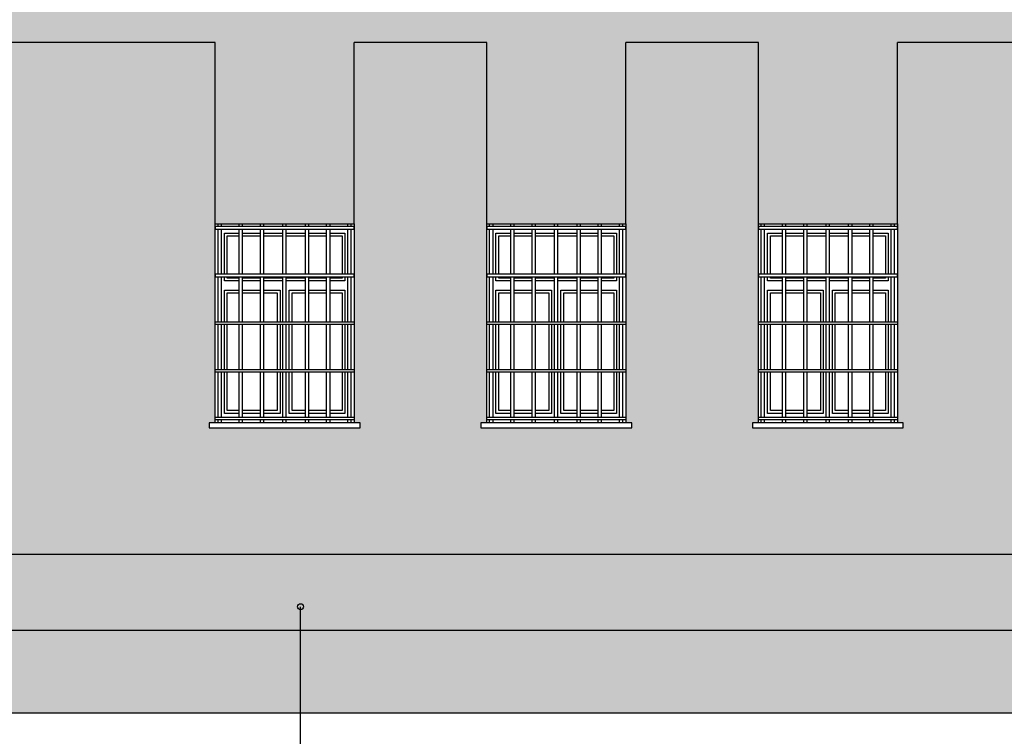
# Model space of a CAD drawing. Header units: millimetres. Extents: x 50026 to 146998, y 1038179 to 1573505.
# Tile 13 of 122: x 51967 to 52710, y 1045695 to 1046235. Entities that reach past the tile are written whole.
import ezdxf

# ---------------------------------------------------------------- set-up
doc = ezdxf.new("R2010")
doc.units = ezdxf.units.MM
doc.header["$LTSCALE"] = 0.025
for name, color, linetype in [('NAPISY', 2, 'Continuous'), ('SCIANA', 5, 'Continuous'), ('szrafy', 8, 'Continuous'), ('ściany', 5, 'Continuous')]:
    doc.layers.add(name, color=color, linetype=linetype)

# ---------------------------------------------------------------- blocks, each defined once
blk = doc.blocks.new('4')
at = {"layer": 'ściany'}
h = blk.add_hatch(color=254, dxfattribs=at)
h.dxf.hatch_style = 1
h.paths.add_polyline_path([(53374.84, 1046613.25), (50772.62, 1046613.25), (50772.62, 1046583.25), (53374.84, 1046583.25)])
h.paths.add_polyline_path([(53374.84, 1046248.25), (50772.62, 1046248.25), (50772.62, 1046218.25), (50955.23, 1046218.25), (50955.23, 1046081.35), (51060.23, 1046081.35), (51060.23, 1046218.25), (51294.23, 1046218.25), (51294.23, 1046081.35), (51399.23, 1046081.35), (51399.23, 1046218.25), (51499.23, 1046218.25), (51499.23, 1046083.48), (51604.23, 1046083.48), (51604.23, 1046218.25), (51719.23, 1046218.25), (51719.23, 1046081.35), (51824.23, 1046081.35), (51824.23, 1046218.25), (52114.23, 1046218.25), (52114.23, 1046081.35), (52219.23, 1046081.35), (52219.23, 1046218.25), (52319.23, 1046218.25), (52319.23, 1046081.35), (52424.23, 1046081.35), (52424.23, 1046218.25), (52524.23, 1046218.25), (52524.23, 1046081.35), (52629.23, 1046081.35), (52629.23, 1046218.25), (52729.23, 1046218.25), (52729.23, 1046081.35), (52834.23, 1046081.35), (52834.23, 1046218.25), (53088.23, 1046218.25), (53088.23, 1046081.35), (53193.23, 1046081.35), (53193.23, 1046218.25), (53243.23, 1046218.25), (53243.23, 1046081.35), (53348.23, 1046081.35), (53348.23, 1046218.25), (53374.84, 1046218.25)])
h.paths.add_polyline_path([(53400.23, 1046248.25), (53384.84, 1046248.25), (53384.84, 1046218.25), (53400.23, 1046218.25)])
h.paths.add_polyline_path([(53400.23, 1046613.25), (53384.84, 1046613.25), (53384.84, 1046583.25), (53400.23, 1046583.25)])
h.paths.add_polyline_path([(50762.62, 1046613.25), (50747.23, 1046613.25), (50747.23, 1046583.25), (50762.62, 1046583.25)])
h.paths.add_polyline_path([(50762.62, 1046248.25), (50747.23, 1046248.25), (50747.23, 1046218.25), (50762.62, 1046218.25)])
h = blk.add_hatch(color=253, dxfattribs=at)
h.dxf.hatch_style = 1
h.paths.add_polyline_path([(53374.84, 1046218.25), (53348.23, 1046218.25), (53348.23, 1046081.35), (53348.23, 1045931.35), (53352.63, 1045931.35), (53352.63, 1045927.45), (53238.83, 1045927.45), (53238.83, 1045931.35), (53243.23, 1045931.35), (53243.23, 1046081.35), (53243.23, 1046218.25), (53193.23, 1046218.25), (53193.23, 1046081.35), (53193.23, 1045931.35), (53197.63, 1045931.35), (53197.63, 1045927.45), (53083.83, 1045927.45), (53083.83, 1045931.35), (53088.23, 1045931.35), (53088.23, 1046081.35), (53088.23, 1046218.25), (52834.23, 1046218.25), (52834.23, 1046081.35), (52834.23, 1045931.35), (52838.63, 1045931.35), (52838.63, 1045927.45), (52724.83, 1045927.45), (52724.83, 1045931.35), (52729.23, 1045931.35), (52729.23, 1046081.35), (52729.23, 1046218.25), (52629.23, 1046218.25), (52629.23, 1046081.35), (52629.23, 1045931.35), (52633.63, 1045931.35), (52633.63, 1045927.45), (52519.83, 1045927.45), (52519.83, 1045931.35), (52524.23, 1045931.35), (52524.23, 1046081.35), (52524.23, 1046218.25), (52424.23, 1046218.25), (52424.23, 1046081.35), (52424.23, 1045931.35), (52428.63, 1045931.35), (52428.63, 1045927.45), (52314.83, 1045927.45), (52314.83, 1045931.35), (52319.23, 1045931.35), (52319.23, 1046081.35), (52319.23, 1046218.25), (52219.23, 1046218.25), (52219.23, 1046081.35), (52219.23, 1045931.35), (52223.63, 1045931.35), (52223.63, 1045927.45), (52109.83, 1045927.45), (52109.83, 1045931.35), (52114.23, 1045931.35), (52114.23, 1046081.35), (52114.23, 1046218.25), (51824.23, 1046218.25), (51824.23, 1046081.35), (51824.23, 1045931.35), (51828.63, 1045931.35), (51828.63, 1045927.45), (51714.83, 1045927.45), (51714.83, 1045931.35), (51719.23, 1045931.35), (51719.23, 1046081.35), (51719.23, 1046218.25), (51604.23, 1046218.25), (51604.23, 1046083.48), (51646.89, 1046083.48), (51646.89, 1046081.35), (51644.77, 1046081.35), (51644.77, 1046073.2), (51644.77, 1045832.03), (53374.84, 1045832.03)])

msp = doc.modelspace()

# ---------------------------------------------------------------- hatches: boundary and pattern name
at = {"layer": 'ściany'}
h = msp.add_hatch(color=24, dxfattribs=at)
h.dxf.hatch_style = 1
h.paths.add_polyline_path([(53400.228, 1045832.03145), (53384.83782, 1045832.03145), (53384.83782, 1045817.61619), (53385.76782, 1045817.61619), (53385.76782, 1045815.91636), (53385.10379, 1045815.91636), (53385.10379, 1045809.11221), (53384.83782, 1045809.11221), (53384.83782, 1045803.12654, -0.134372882), (53385.64752, 1045800.16806, -0.134372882), (53384.83782, 1045797.20958), (53384.83782, 1045792.14939), (53385.76782, 1045792.14939), (53385.76782, 1045790.44955), (53385.10379, 1045790.44955), (53385.10379, 1045783.64541), (53384.83782, 1045783.64541), (53384.83782, 1045774.81503), (53400.228, 1045774.81503)])
h.paths.add_polyline_path([(53437.228, 1045832.03145), (53400.228, 1045832.03145), (53400.228, 1045774.81503), (53437.228, 1045774.81503)])
h.paths.add_polyline_path([(53374.57185, 1045815.91636), (53373.90781, 1045815.91636), (53373.90781, 1045817.61619), (53374.83782, 1045817.61619), (53374.83782, 1045832.03145), (51644.77388, 1045832.03145), (51644.77388, 1046073.19542), (51458.68212, 1046073.19542), (51458.68212, 1045831.97528), (50772.61819, 1045831.97528), (50772.61819, 1045817.61619), (50773.54819, 1045817.61619), (50773.54819, 1045815.91636), (50772.88416, 1045815.91636), (50772.88416, 1045809.11221), (50772.61819, 1045809.11221), (50772.61819, 1045803.12654, -0.134372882), (50773.42789, 1045800.16806, -0.134372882), (50772.61819, 1045797.20958), (50772.61819, 1045792.14939), (50773.54819, 1045792.14939), (50773.54819, 1045790.44955), (50772.88416, 1045790.44955), (50772.88416, 1045783.64541), (50772.61819, 1045783.64541), (50772.61819, 1045774.81503), (51482.84604, 1045774.81503), (51482.84604, 1045795.93554), (51499.228, 1045795.93554), (51499.228, 1045796.9964), (51499.228, 1045799.99423), (51499.228, 1046050.82498), (51604.228, 1046050.82498), (51604.228, 1045795.93554), (51620.60997, 1045795.93554), (51620.60997, 1045774.81503), (53374.83782, 1045774.81503), (53374.83782, 1045783.64734, -0.38129735), (53374.57185, 1045783.94541), (53374.57185, 1045790.44955), (53373.90781, 1045790.44955), (53373.90781, 1045792.14939), (53374.83782, 1045792.14939), (53374.83782, 1045797.20958, -0.134372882), (53374.02812, 1045800.16806, -0.134372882), (53374.83782, 1045803.12654), (53374.83782, 1045809.11414, -0.38129735), (53374.57185, 1045809.41221)])
h.paths.add_polyline_path([(50762.35222, 1045815.91636), (50761.68818, 1045815.91636), (50761.68818, 1045817.61619), (50762.61819, 1045817.61619), (50762.61819, 1045831.97528), (50747.228, 1045831.97528), (50747.228, 1045774.81503), (50762.61819, 1045774.81503), (50762.61819, 1045783.64734, -0.38129735), (50762.35222, 1045783.94541), (50762.35222, 1045790.44955), (50761.68818, 1045790.44955), (50761.68818, 1045792.14939), (50762.61819, 1045792.14939), (50762.61819, 1045797.20958, -0.134372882), (50761.80849, 1045800.16806, -0.134372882), (50762.61819, 1045803.12654), (50762.61819, 1045809.11414, -0.38129735), (50762.35222, 1045809.41221)])
h.paths.add_polyline_path([(50747.228, 1045831.97528), (50710.228, 1045831.97528), (50710.228, 1045774.81503), (50747.228, 1045774.81503)])
h = msp.add_hatch(dxfattribs=at)
h.set_pattern_fill('AR-B816,_O', color=1, scale=0.06)
h.set_pattern_definition([(0, (-5249.33, 517142.27), (0, 12.192), []), (90, (-5249.33, 517142.27), (-12.192, 12.192), [12.192, -12.192])])
h.paths.add_polyline_path([(53374.57185, 1045815.91636), (53373.90781, 1045815.91636), (53373.90781, 1045817.61619), (53374.83782, 1045817.61619), (53374.83782, 1045832.03145), (51644.77388, 1045832.03145), (51644.77388, 1046073.19542), (51458.68212, 1046073.19542), (51458.68212, 1045831.97528), (50772.61819, 1045831.97528), (50772.61819, 1045817.61619), (50773.54819, 1045817.61619), (50773.54819, 1045815.91636), (50772.88416, 1045815.91636), (50772.88416, 1045809.11221), (50772.61819, 1045809.11221), (50772.61819, 1045803.12654, -0.134372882), (50773.42789, 1045800.16806, -0.134372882), (50772.61819, 1045797.20958), (50772.61819, 1045792.14939), (50773.54819, 1045792.14939), (50773.54819, 1045790.44955), (50772.88416, 1045790.44955), (50772.88416, 1045783.64541), (50772.61819, 1045783.64541), (50772.61819, 1045774.81503), (51482.84604, 1045774.81503), (51482.84604, 1045795.93554), (51499.228, 1045795.93554), (51499.228, 1045796.9964), (51499.228, 1045799.99423), (51499.228, 1046050.82498), (51604.228, 1046050.82498), (51604.228, 1045795.93554), (51620.60997, 1045795.93554), (51620.60997, 1045774.81503), (53374.83782, 1045774.81503), (53374.83782, 1045783.64734, -0.38129735), (53374.57185, 1045783.94541), (53374.57185, 1045790.44955), (53373.90781, 1045790.44955), (53373.90781, 1045792.14939), (53374.83782, 1045792.14939), (53374.83782, 1045797.20958, -0.134372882), (53374.02812, 1045800.16806, -0.134372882), (53374.83782, 1045803.12654), (53374.83782, 1045809.11414, -0.38129735), (53374.57185, 1045809.41221)])
h.paths.add_polyline_path([(53437.228, 1045832.03145), (53400.228, 1045832.03145), (53400.228, 1045774.81503), (53437.228, 1045774.81503)])
h = msp.add_hatch(color=5, dxfattribs=at)
h.dxf.hatch_style = 1
h.paths.add_polyline_path([(50452.95729, 1045774.81503), (53867.13369, 1045774.81503), (53867.13369, 1045712.17107), (50452.95729, 1045712.17107)])

# ---------------------------------------------------------------- linework, layer by layer
at = {"layer": 'NAPISY', "linetype": 'Continuous', "ltscale": 0.2}
msp.add_line((52178.72168, 1045416.11143), (52178.72168, 1045792.52986), dxfattribs=at)
at = {"layer": 'SCIANA', "color": 2}
msp.add_circle((52178.72168, 1045792.52986), 2.23198, dxfattribs=at)
at = {"layer": 'ściany', "color": 7}
for p, q in [((52114.228, 1046218.24601), (51824.228, 1046218.24601)), ((52114.228, 1046081.34794), (52114.228, 1046218.24601)), ((52319.228, 1046218.24601), (52219.228, 1046218.24601)), ((52219.228, 1046081.34794), (52219.228, 1046218.24601)), ((52319.228, 1046081.34794), (52319.228, 1046218.24601)), ((52524.228, 1046218.24601), (52424.228, 1046218.24601)), ((52424.228, 1046081.34794), (52424.228, 1046218.24601)), ((52524.228, 1046081.34794), (52524.228, 1046218.24601)), ((52729.228, 1046218.24601), (52629.228, 1046218.24601)), ((52629.228, 1046081.34794), (52629.228, 1046218.24601)), ((52116.44274, 1046079.25633), (52116.44274, 1046081.34794)), ((52118.97594, 1046079.25633), (52118.97594, 1046081.34794)), ((52132.50011, 1046079.25633), (52132.50011, 1046081.34794)), ((52135.03332, 1046079.25633), (52135.03332, 1046081.34794)), ((52148.55749, 1046079.25633), (52148.55749, 1046081.34794)), ((52151.09069, 1046079.25633), (52151.09069, 1046081.34794)), ((52165.45242, 1046079.25633), (52165.45242, 1046081.34794)), ((52167.98562, 1046079.25633), (52167.98562, 1046081.34794)), ((52182.36531, 1046079.25633), (52182.36531, 1046081.34794)), ((52184.89851, 1046079.25633), (52184.89851, 1046081.34794)), ((52198.42269, 1046079.25633), (52198.42269, 1046081.34794)), ((52200.95589, 1046079.25633), (52200.95589, 1046081.34794)), ((52214.48006, 1046079.25633), (52214.48006, 1046081.34794)), ((52217.01327, 1046079.25633), (52217.01327, 1046081.34794)), ((52321.44274, 1046079.25633), (52321.44274, 1046081.34794)), ((52323.97594, 1046079.25633), (52323.97594, 1046081.34794)), ((52337.50011, 1046079.25633), (52337.50011, 1046081.34794)), ((52340.03332, 1046079.25633), (52340.03332, 1046081.34794)), ((52353.55749, 1046079.25633), (52353.55749, 1046081.34794)), ((52356.09069, 1046079.25633), (52356.09069, 1046081.34794)), ((52370.45242, 1046079.25633), (52370.45242, 1046081.34794)), ((52372.98562, 1046079.25633), (52372.98562, 1046081.34794)), ((52387.36531, 1046079.25633), (52387.36531, 1046081.34794)), ((52389.89851, 1046079.25633), (52389.89851, 1046081.34794)), ((52403.42269, 1046079.25633), (52403.42269, 1046081.34794)), ((52405.95589, 1046079.25633), (52405.95589, 1046081.34794)), ((52419.48006, 1046079.25633), (52419.48006, 1046081.34794)), ((52422.01327, 1046079.25633), (52422.01327, 1046081.34794)), ((52526.44274, 1046079.25633), (52526.44274, 1046081.34794)), ((52528.97594, 1046079.25633), (52528.97594, 1046081.34794)), ((52542.50011, 1046079.25633), (52542.50011, 1046081.34794)), ((52545.03332, 1046079.25633), (52545.03332, 1046081.34794)), ((52558.55749, 1046079.25633), (52558.55749, 1046081.34794)), ((52561.09069, 1046079.25633), (52561.09069, 1046081.34794)), ((52575.45242, 1046079.25633), (52575.45242, 1046081.34794)), ((52577.98562, 1046079.25633), (52577.98562, 1046081.34794)), ((52592.36531, 1046079.25633), (52592.36531, 1046081.34794)), ((52594.89851, 1046079.25633), (52594.89851, 1046081.34794)), ((52608.42269, 1046079.25633), (52608.42269, 1046081.34794)), ((52610.95589, 1046079.25633), (52610.95589, 1046081.34794)), ((52624.48006, 1046079.25633), (52624.48006, 1046081.34794)), ((52627.01327, 1046079.25633), (52627.01327, 1046081.34794)), ((52116.44274, 1046043.2939), (52116.44274, 1046077.28925)), ((52118.97594, 1046043.2939), (52118.97594, 1046077.28925)), ((52132.50011, 1046043.2939), (52132.50011, 1046077.28925)), ((52135.03332, 1046043.2939), (52135.03332, 1046077.28925)), ((52148.55749, 1046043.2939), (52148.55749, 1046077.28925)), ((52151.09069, 1046043.2939), (52151.09069, 1046077.28925)), ((52165.45242, 1046043.2939), (52165.45242, 1046077.28925)), ((52167.98562, 1046043.2939), (52167.98562, 1046077.28925)), ((52182.36531, 1046043.2939), (52182.36531, 1046077.28925)), ((52184.89851, 1046043.2939), (52184.89851, 1046077.28925)), ((52198.42269, 1046043.2939), (52198.42269, 1046077.28925)), ((52200.95589, 1046043.2939), (52200.95589, 1046077.28925)), ((52214.48006, 1046043.2939), (52214.48006, 1046077.28925)), ((52217.01327, 1046043.2939), (52217.01327, 1046077.28925)), ((52321.44274, 1046043.2939), (52321.44274, 1046077.28925)), ((52323.97594, 1046043.2939), (52323.97594, 1046077.28925)), ((52337.50011, 1046043.2939), (52337.50011, 1046077.28925)), ((52340.03332, 1046043.2939), (52340.03332, 1046077.28925)), ((52353.55749, 1046043.2939), (52353.55749, 1046077.28925)), ((52356.09069, 1046043.2939), (52356.09069, 1046077.28925)), ((52370.45242, 1046043.2939), (52370.45242, 1046077.28925)), ((52372.98562, 1046043.2939), (52372.98562, 1046077.28925)), ((52387.36531, 1046043.2939), (52387.36531, 1046077.28925)), ((52389.89851, 1046043.2939), (52389.89851, 1046077.28925)), ((52403.42269, 1046043.2939), (52403.42269, 1046077.28925)), ((52405.95589, 1046043.2939), (52405.95589, 1046077.28925)), ((52419.48006, 1046043.2939), (52419.48006, 1046077.28925)), ((52422.01327, 1046043.2939), (52422.01327, 1046077.28925)), ((52526.44274, 1046043.2939), (52526.44274, 1046077.28925)), ((52528.97594, 1046043.2939), (52528.97594, 1046077.28925)), ((52542.50011, 1046043.2939), (52542.50011, 1046077.28925)), ((52545.03332, 1046043.2939), (52545.03332, 1046077.28925)), ((52558.55749, 1046043.2939), (52558.55749, 1046077.28925)), ((52561.09069, 1046043.2939), (52561.09069, 1046077.28925)), ((52575.45242, 1046043.2939), (52575.45242, 1046077.28925)), ((52577.98562, 1046043.2939), (52577.98562, 1046077.28925)), ((52592.36531, 1046043.2939), (52592.36531, 1046077.28925)), ((52594.89851, 1046043.2939), (52594.89851, 1046077.28925)), ((52608.42269, 1046043.2939), (52608.42269, 1046077.28925)), ((52610.95589, 1046043.2939), (52610.95589, 1046077.28925)), ((52624.48006, 1046043.2939), (52624.48006, 1046077.28925)), ((52627.01327, 1046043.2939), (52627.01327, 1046077.28925)), ((52116.44274, 1046007.33148), (52116.44274, 1046041.32682)), ((52118.97594, 1046007.33148), (52118.97594, 1046041.32682)), ((52132.50011, 1046007.33148), (52132.50011, 1046041.32682)), ((52135.03332, 1046007.33148), (52135.03332, 1046041.32682)), ((52148.55749, 1046007.33148), (52148.55749, 1046041.32682)), ((52151.09069, 1046007.33148), (52151.09069, 1046041.32682)), ((52165.45242, 1046007.33148), (52165.45242, 1046041.32682)), ((52167.98562, 1046007.33148), (52167.98562, 1046041.32682)), ((52182.36531, 1046007.33148), (52182.36531, 1046041.32682)), ((52184.89851, 1046007.33148), (52184.89851, 1046041.32682)), ((52198.42269, 1046007.33148), (52198.42269, 1046041.32682)), ((52200.95589, 1046007.33148), (52200.95589, 1046041.32682)), ((52214.48006, 1046007.33148), (52214.48006, 1046041.32682)), ((52217.01327, 1046007.33148), (52217.01327, 1046041.32682)), ((52321.44274, 1046007.33148), (52321.44274, 1046041.32682)), ((52323.97594, 1046007.33148), (52323.97594, 1046041.32682)), ((52337.50011, 1046007.33148), (52337.50011, 1046041.32682)), ((52340.03332, 1046007.33148), (52340.03332, 1046041.32682)), ((52353.55749, 1046007.33148), (52353.55749, 1046041.32682)), ((52356.09069, 1046007.33148), (52356.09069, 1046041.32682)), ((52370.45242, 1046007.33148), (52370.45242, 1046041.32682)), ((52372.98562, 1046007.33148), (52372.98562, 1046041.32682)), ((52387.36531, 1046007.33148), (52387.36531, 1046041.32682)), ((52389.89851, 1046007.33148), (52389.89851, 1046041.32682)), ((52403.42269, 1046007.33148), (52403.42269, 1046041.32682)), ((52405.95589, 1046007.33148), (52405.95589, 1046041.32682)), ((52419.48006, 1046007.33148), (52419.48006, 1046041.32682)), ((52422.01327, 1046007.33148), (52422.01327, 1046041.32682)), ((52526.44274, 1046007.33148), (52526.44274, 1046041.32682)), ((52528.97594, 1046007.33148), (52528.97594, 1046041.32682)), ((52542.50011, 1046007.33148), (52542.50011, 1046041.32682)), ((52545.03332, 1046007.33148), (52545.03332, 1046041.32682)), ((52558.55749, 1046007.33148), (52558.55749, 1046041.32682)), ((52561.09069, 1046007.33148), (52561.09069, 1046041.32682)), ((52575.45242, 1046007.33148), (52575.45242, 1046041.32682)), ((52577.98562, 1046007.33148), (52577.98562, 1046041.32682)), ((52592.36531, 1046007.33148), (52592.36531, 1046041.32682)), ((52594.89851, 1046007.33148), (52594.89851, 1046041.32682)), ((52608.42269, 1046007.33148), (52608.42269, 1046041.32682)), ((52610.95589, 1046007.33148), (52610.95589, 1046041.32682)), ((52624.48006, 1046007.33148), (52624.48006, 1046041.32682)), ((52627.01327, 1046007.33148), (52627.01327, 1046041.32682)), ((52116.44274, 1045971.36906), (52116.44274, 1046005.3644)), ((52118.97594, 1045971.36906), (52118.97594, 1046005.3644)), ((52132.50011, 1045971.36906), (52132.50011, 1046005.3644)), ((52135.03332, 1045971.36906), (52135.03332, 1046005.3644)), ((52148.55749, 1045971.36906), (52148.55749, 1046005.3644)), ((52151.09069, 1045971.36906), (52151.09069, 1046005.3644)), ((52165.45242, 1045971.36906), (52165.45242, 1046005.3644)), ((52167.98562, 1045971.36906), (52167.98562, 1046005.3644)), ((52182.36531, 1045971.36906), (52182.36531, 1046005.3644)), ((52184.89851, 1045971.36906), (52184.89851, 1046005.3644)), ((52198.42269, 1045971.36906), (52198.42269, 1046005.3644)), ((52200.95589, 1045971.36906), (52200.95589, 1046005.3644)), ((52214.48006, 1045971.36906), (52214.48006, 1046005.3644)), ((52217.01327, 1045971.36906), (52217.01327, 1046005.3644)), ((52321.44274, 1045971.36906), (52321.44274, 1046005.3644)), ((52323.97594, 1045971.36906), (52323.97594, 1046005.3644)), ((52337.50011, 1045971.36906), (52337.50011, 1046005.3644)), ((52340.03332, 1045971.36906), (52340.03332, 1046005.3644)), ((52353.55749, 1045971.36906), (52353.55749, 1046005.3644)), ((52356.09069, 1045971.36906), (52356.09069, 1046005.3644)), ((52370.45242, 1045971.36906), (52370.45242, 1046005.3644)), ((52372.98562, 1045971.36906), (52372.98562, 1046005.3644)), ((52387.36531, 1045971.36906), (52387.36531, 1046005.3644)), ((52389.89851, 1045971.36906), (52389.89851, 1046005.3644)), ((52403.42269, 1045971.36906), (52403.42269, 1046005.3644)), ((52405.95589, 1045971.36906), (52405.95589, 1046005.3644)), ((52419.48006, 1045971.36906), (52419.48006, 1046005.3644)), ((52422.01327, 1045971.36906), (52422.01327, 1046005.3644)), ((52526.44274, 1045971.36906), (52526.44274, 1046005.3644)), ((52528.97594, 1045971.36906), (52528.97594, 1046005.3644)), ((52542.50011, 1045971.36906), (52542.50011, 1046005.3644)), ((52545.03332, 1045971.36906), (52545.03332, 1046005.3644)), ((52558.55749, 1045971.36906), (52558.55749, 1046005.3644)), ((52561.09069, 1045971.36906), (52561.09069, 1046005.3644)), ((52575.45242, 1045971.36906), (52575.45242, 1046005.3644)), ((52577.98562, 1045971.36906), (52577.98562, 1046005.3644)), ((52592.36531, 1045971.36906), (52592.36531, 1046005.3644)), ((52594.89851, 1045971.36906), (52594.89851, 1046005.3644)), ((52608.42269, 1045971.36906), (52608.42269, 1046005.3644)), ((52610.95589, 1045971.36906), (52610.95589, 1046005.3644)), ((52624.48006, 1045971.36906), (52624.48006, 1046005.3644)), ((52627.01327, 1045971.36906), (52627.01327, 1046005.3644)), ((52116.44274, 1045935.40663), (52116.44274, 1045969.40198)), ((52118.97594, 1045935.40663), (52118.97594, 1045969.40198)), ((52132.50011, 1045935.40663), (52132.50011, 1045969.40198)), ((52135.03332, 1045935.40663), (52135.03332, 1045969.40198)), ((52148.55749, 1045935.40663), (52148.55749, 1045969.40198)), ((52151.09069, 1045935.40663), (52151.09069, 1045969.40198)), ((52165.45242, 1045935.40663), (52165.45242, 1045969.40198)), ((52167.98562, 1045935.40663), (52167.98562, 1045969.40198)), ((52182.36531, 1045935.40663), (52182.36531, 1045969.40198)), ((52184.89851, 1045935.40663), (52184.89851, 1045969.40198)), ((52198.42269, 1045935.40663), (52198.42269, 1045969.40198)), ((52200.95589, 1045935.40663), (52200.95589, 1045969.40198)), ((52214.48006, 1045935.40663), (52214.48006, 1045969.40198)), ((52217.01327, 1045935.40663), (52217.01327, 1045969.40198)), ((52321.44274, 1045935.40663), (52321.44274, 1045969.40198)), ((52323.97594, 1045935.40663), (52323.97594, 1045969.40198)), ((52337.50011, 1045935.40663), (52337.50011, 1045969.40198)), ((52340.03332, 1045935.40663), (52340.03332, 1045969.40198)), ((52353.55749, 1045935.40663), (52353.55749, 1045969.40198)), ((52356.09069, 1045935.40663), (52356.09069, 1045969.40198)), ((52370.45242, 1045935.40663), (52370.45242, 1045969.40198)), ((52372.98562, 1045935.40663), (52372.98562, 1045969.40198)), ((52387.36531, 1045935.40663), (52387.36531, 1045969.40198)), ((52389.89851, 1045935.40663), (52389.89851, 1045969.40198)), ((52403.42269, 1045935.40663), (52403.42269, 1045969.40198)), ((52405.95589, 1045935.40663), (52405.95589, 1045969.40198)), ((52419.48006, 1045935.40663), (52419.48006, 1045969.40198)), ((52422.01327, 1045935.40663), (52422.01327, 1045969.40198)), ((52526.44274, 1045935.40663), (52526.44274, 1045969.40198)), ((52528.97594, 1045935.40663), (52528.97594, 1045969.40198)), ((52542.50011, 1045935.40663), (52542.50011, 1045969.40198)), ((52545.03332, 1045935.40663), (52545.03332, 1045969.40198)), ((52558.55749, 1045935.40663), (52558.55749, 1045969.40198)), ((52561.09069, 1045935.40663), (52561.09069, 1045969.40198)), ((52575.45242, 1045935.40663), (52575.45242, 1045969.40198)), ((52577.98562, 1045935.40663), (52577.98562, 1045969.40198)), ((52592.36531, 1045935.40663), (52592.36531, 1045969.40198)), ((52594.89851, 1045935.40663), (52594.89851, 1045969.40198)), ((52608.42269, 1045935.40663), (52608.42269, 1045969.40198)), ((52610.95589, 1045935.40663), (52610.95589, 1045969.40198)), ((52624.48006, 1045935.40663), (52624.48006, 1045969.40198)), ((52627.01327, 1045935.40663), (52627.01327, 1045969.40198)), ((52116.44274, 1045931.34794), (52116.44274, 1045933.43955)), ((52118.97594, 1045931.34794), (52118.97594, 1045933.43955)), ((52132.50011, 1045931.34794), (52132.50011, 1045933.43955)), ((52135.03332, 1045931.34794), (52135.03332, 1045933.43955)), ((52148.55749, 1045931.34794), (52148.55749, 1045933.43955)), ((52151.09069, 1045931.34794), (52151.09069, 1045933.43955)), ((52165.45242, 1045931.34794), (52165.45242, 1045933.43955)), ((52167.98562, 1045931.34794), (52167.98562, 1045933.43955)), ((52182.36531, 1045931.34794), (52182.36531, 1045933.43955)), ((52184.89851, 1045931.34794), (52184.89851, 1045933.43955)), ((52198.42269, 1045931.34794), (52198.42269, 1045933.43955)), ((52200.95589, 1045931.34794), (52200.95589, 1045933.43955)), ((52214.48006, 1045931.34794), (52214.48006, 1045933.43955)), ((52217.01327, 1045931.34794), (52217.01327, 1045933.43955)), ((52321.44274, 1045931.34794), (52321.44274, 1045933.43955)), ((52323.97594, 1045931.34794), (52323.97594, 1045933.43955)), ((52337.50011, 1045931.34794), (52337.50011, 1045933.43955)), ((52340.03332, 1045931.34794), (52340.03332, 1045933.43955)), ((52353.55749, 1045931.34794), (52353.55749, 1045933.43955)), ((52356.09069, 1045931.34794), (52356.09069, 1045933.43955)), ((52370.45242, 1045931.34794), (52370.45242, 1045933.43955)), ((52372.98562, 1045931.34794), (52372.98562, 1045933.43955)), ((52387.36531, 1045931.34794), (52387.36531, 1045933.43955)), ((52389.89851, 1045931.34794), (52389.89851, 1045933.43955)), ((52403.42269, 1045931.34794), (52403.42269, 1045933.43955)), ((52405.95589, 1045931.34794), (52405.95589, 1045933.43955)), ((52419.48006, 1045931.34794), (52419.48006, 1045933.43955)), ((52422.01327, 1045931.34794), (52422.01327, 1045933.43955)), ((52526.44274, 1045931.34794), (52526.44274, 1045933.43955)), ((52528.97594, 1045931.34794), (52528.97594, 1045933.43955)), ((52542.50011, 1045931.34794), (52542.50011, 1045933.43955)), ((52545.03332, 1045931.34794), (52545.03332, 1045933.43955)), ((52558.55749, 1045931.34794), (52558.55749, 1045933.43955)), ((52561.09069, 1045931.34794), (52561.09069, 1045933.43955)), ((52575.45242, 1045931.34794), (52575.45242, 1045933.43955)), ((52577.98562, 1045931.34794), (52577.98562, 1045933.43955)), ((52592.36531, 1045931.34794), (52592.36531, 1045933.43955)), ((52594.89851, 1045931.34794), (52594.89851, 1045933.43955)), ((52608.42269, 1045931.34794), (52608.42269, 1045933.43955)), ((52610.95589, 1045931.34794), (52610.95589, 1045933.43955)), ((52624.48006, 1045931.34794), (52624.48006, 1045933.43955)), ((52627.01327, 1045931.34794), (52627.01327, 1045933.43955)), ((53374.83782, 1045832.03145), (51644.77388, 1045832.03145))]:
    msp.add_line(p, q, dxfattribs=at)
at = {"layer": 'ściany', "color": 2}
for points in [[(52114.228, 1046081.34794), (52219.228, 1046081.34794), (52219.228, 1045931.34794), (52114.228, 1045931.34794)], [(52319.228, 1046081.34794), (52424.228, 1046081.34794), (52424.228, 1045931.34794), (52319.228, 1045931.34794)], [(52524.228, 1046081.34794), (52629.228, 1046081.34794), (52629.228, 1045931.34794), (52524.228, 1045931.34794)], [(50452.95729, 1045774.81503), (53867.13369, 1045774.81503), (53867.13369, 1045712.17107), (50452.95729, 1045712.17107)]]:
    msp.add_lwpolyline(points, close=True, dxfattribs=at)
at = {"layer": 'ściany', "color": 7}
for points in [[(52219.228, 1046079.25633), (52114.228, 1046079.25633), (52114.228, 1046077.28925), (52219.228, 1046077.28925)], [(52424.228, 1046079.25633), (52319.228, 1046079.25633), (52319.228, 1046077.28925), (52424.228, 1046077.28925)], [(52629.228, 1046079.25633), (52524.228, 1046079.25633), (52524.228, 1046077.28925), (52629.228, 1046077.28925)], [(52219.228, 1046043.2939), (52114.228, 1046043.2939), (52114.228, 1046041.32682), (52219.228, 1046041.32682)], [(52424.228, 1046043.2939), (52319.228, 1046043.2939), (52319.228, 1046041.32682), (52424.228, 1046041.32682)], [(52629.228, 1046043.2939), (52524.228, 1046043.2939), (52524.228, 1046041.32682), (52629.228, 1046041.32682)], [(52219.228, 1046005.3644), (52114.228, 1046005.3644), (52114.228, 1046007.33148), (52219.228, 1046007.33148)], [(52424.228, 1046005.3644), (52319.228, 1046005.3644), (52319.228, 1046007.33148), (52424.228, 1046007.33148)], [(52629.228, 1046005.3644), (52524.228, 1046005.3644), (52524.228, 1046007.33148), (52629.228, 1046007.33148)], [(52219.228, 1045969.40198), (52114.228, 1045969.40198), (52114.228, 1045971.36906), (52219.228, 1045971.36906)], [(52424.228, 1045969.40198), (52319.228, 1045969.40198), (52319.228, 1045971.36906), (52424.228, 1045971.36906)], [(52629.228, 1045969.40198), (52524.228, 1045969.40198), (52524.228, 1045971.36906), (52629.228, 1045971.36906)], [(52223.63083, 1045931.34794), (52109.82518, 1045931.34794), (52109.82518, 1045927.45267), (52223.63083, 1045927.45267)], [(52219.228, 1045933.43955), (52114.228, 1045933.43955), (52114.228, 1045935.40663), (52219.228, 1045935.40663)], [(52428.63083, 1045931.34794), (52314.82518, 1045931.34794), (52314.82518, 1045927.45267), (52428.63083, 1045927.45267)], [(52424.228, 1045933.43955), (52319.228, 1045933.43955), (52319.228, 1045935.40663), (52424.228, 1045935.40663)], [(52633.63083, 1045931.34794), (52519.82518, 1045931.34794), (52519.82518, 1045927.45267), (52633.63083, 1045927.45267)], [(52629.228, 1045933.43955), (52524.228, 1045933.43955), (52524.228, 1045935.40663), (52629.228, 1045935.40663)]]:
    msp.add_lwpolyline(points, close=True, dxfattribs=at)
for points in [[(52121.228, 1046043.2939), (52121.228, 1046074.34794), (52132.50011, 1046074.34794)], [(52121.228, 1046043.2939), (52121.228, 1046074.34794), (52132.50011, 1046074.34794)], [(52135.03332, 1046074.34794), (52148.55749, 1046074.34794)], [(52135.03332, 1046074.34794), (52148.55749, 1046074.34794)], [(52151.09069, 1046074.34794), (52165.45242, 1046074.34794)], [(52151.09069, 1046074.34794), (52165.45242, 1046074.34794)], [(52167.98562, 1046074.34794), (52182.36531, 1046074.34794)], [(52167.98562, 1046074.34794), (52182.36531, 1046074.34794)], [(52184.89851, 1046074.34794), (52198.42269, 1046074.34794)], [(52184.89851, 1046074.34794), (52198.42269, 1046074.34794)], [(52200.95589, 1046074.34794), (52212.228, 1046074.34794), (52212.228, 1046043.2939)], [(52200.95589, 1046074.34794), (52212.228, 1046074.34794), (52212.228, 1046043.2939)], [(52326.228, 1046043.2939), (52326.228, 1046074.34794), (52337.50011, 1046074.34794)], [(52326.228, 1046043.2939), (52326.228, 1046074.34794), (52337.50011, 1046074.34794)], [(52340.03332, 1046074.34794), (52353.55749, 1046074.34794)], [(52340.03332, 1046074.34794), (52353.55749, 1046074.34794)], [(52356.09069, 1046074.34794), (52370.45242, 1046074.34794)], [(52356.09069, 1046074.34794), (52370.45242, 1046074.34794)], [(52372.98562, 1046074.34794), (52387.36531, 1046074.34794)], [(52372.98562, 1046074.34794), (52387.36531, 1046074.34794)], [(52389.89851, 1046074.34794), (52403.42269, 1046074.34794)], [(52389.89851, 1046074.34794), (52403.42269, 1046074.34794)], [(52405.95589, 1046074.34794), (52417.228, 1046074.34794), (52417.228, 1046043.2939)], [(52405.95589, 1046074.34794), (52417.228, 1046074.34794), (52417.228, 1046043.2939)], [(52531.228, 1046043.2939), (52531.228, 1046074.34794), (52542.50011, 1046074.34794)], [(52531.228, 1046043.2939), (52531.228, 1046074.34794), (52542.50011, 1046074.34794)], [(52545.03332, 1046074.34794), (52558.55749, 1046074.34794)], [(52545.03332, 1046074.34794), (52558.55749, 1046074.34794)], [(52561.09069, 1046074.34794), (52575.45242, 1046074.34794)], [(52561.09069, 1046074.34794), (52575.45242, 1046074.34794)], [(52577.98562, 1046074.34794), (52592.36531, 1046074.34794)], [(52577.98562, 1046074.34794), (52592.36531, 1046074.34794)], [(52594.89851, 1046074.34794), (52608.42269, 1046074.34794)], [(52594.89851, 1046074.34794), (52608.42269, 1046074.34794)], [(52610.95589, 1046074.34794), (52622.228, 1046074.34794), (52622.228, 1046043.2939)], [(52610.95589, 1046074.34794), (52622.228, 1046074.34794), (52622.228, 1046043.2939)], [(52121.228, 1046038.35875), (52121.228, 1046041.32682)], [(52132.50011, 1046038.35875), (52121.228, 1046038.35875), (52121.228, 1046041.32682)], [(52212.228, 1046041.32682), (52212.228, 1046038.35875), (52200.95589, 1046038.35875)], [(52212.228, 1046041.32682), (52212.228, 1046038.35875)], [(52326.228, 1046038.35875), (52326.228, 1046041.32682)], [(52337.50011, 1046038.35875), (52326.228, 1046038.35875), (52326.228, 1046041.32682)], [(52417.228, 1046041.32682), (52417.228, 1046038.35875), (52405.95589, 1046038.35875)], [(52417.228, 1046041.32682), (52417.228, 1046038.35875)], [(52531.228, 1046038.35875), (52531.228, 1046041.32682)], [(52542.50011, 1046038.35875), (52531.228, 1046038.35875), (52531.228, 1046041.32682)], [(52622.228, 1046041.32682), (52622.228, 1046038.35875), (52610.95589, 1046038.35875)], [(52622.228, 1046041.32682), (52622.228, 1046038.35875)], [(52148.55749, 1046038.35875), (52135.03332, 1046038.35875)], [(52165.45242, 1046038.35875), (52151.09069, 1046038.35875)], [(52182.36531, 1046038.35875), (52167.98562, 1046038.35875)], [(52198.42269, 1046038.35875), (52184.89851, 1046038.35875)], [(52353.55749, 1046038.35875), (52340.03332, 1046038.35875)], [(52370.45242, 1046038.35875), (52356.09069, 1046038.35875)], [(52387.36531, 1046038.35875), (52372.98562, 1046038.35875)], [(52403.42269, 1046038.35875), (52389.89851, 1046038.35875)], [(52558.55749, 1046038.35875), (52545.03332, 1046038.35875)], [(52575.45242, 1046038.35875), (52561.09069, 1046038.35875)], [(52592.36531, 1046038.35875), (52577.98562, 1046038.35875)], [(52608.42269, 1046038.35875), (52594.89851, 1046038.35875)], [(52121.228, 1046007.33148), (52121.228, 1046031.35875)], [(52121.228, 1046007.33148), (52121.228, 1046031.35875), (52132.50011, 1046031.35875)], [(52135.03332, 1046031.35875), (52148.55749, 1046031.35875)], [(52151.09069, 1046031.35875), (52163.228, 1046031.35875), (52163.228, 1046007.33148)], [(52170.228, 1046007.33148), (52170.228, 1046031.35875), (52182.36531, 1046031.35875)], [(52184.89851, 1046031.35875), (52198.42269, 1046031.35875)], [(52200.95589, 1046031.35875), (52212.228, 1046031.35875), (52212.228, 1046007.33148)], [(52212.228, 1046031.35875), (52212.228, 1046007.33148)], [(52326.228, 1046007.33148), (52326.228, 1046031.35875)], [(52326.228, 1046007.33148), (52326.228, 1046031.35875), (52337.50011, 1046031.35875)], [(52340.03332, 1046031.35875), (52353.55749, 1046031.35875)], [(52356.09069, 1046031.35875), (52368.228, 1046031.35875), (52368.228, 1046007.33148)], [(52375.228, 1046007.33148), (52375.228, 1046031.35875), (52387.36531, 1046031.35875)], [(52389.89851, 1046031.35875), (52403.42269, 1046031.35875)], [(52405.95589, 1046031.35875), (52417.228, 1046031.35875), (52417.228, 1046007.33148)], [(52417.228, 1046031.35875), (52417.228, 1046007.33148)], [(52531.228, 1046007.33148), (52531.228, 1046031.35875)], [(52531.228, 1046007.33148), (52531.228, 1046031.35875), (52542.50011, 1046031.35875)], [(52545.03332, 1046031.35875), (52558.55749, 1046031.35875)], [(52561.09069, 1046031.35875), (52573.228, 1046031.35875), (52573.228, 1046007.33148)], [(52580.228, 1046007.33148), (52580.228, 1046031.35875), (52592.36531, 1046031.35875)], [(52594.89851, 1046031.35875), (52608.42269, 1046031.35875)], [(52610.95589, 1046031.35875), (52622.228, 1046031.35875), (52622.228, 1046007.33148)], [(52622.228, 1046031.35875), (52622.228, 1046007.33148)], [(52121.228, 1045971.36906), (52121.228, 1046005.3644)], [(52121.228, 1045971.36906), (52121.228, 1046005.3644)], [(52163.228, 1046005.3644), (52163.228, 1045971.36906)], [(52170.228, 1045971.36906), (52170.228, 1046005.3644)], [(52212.228, 1046005.3644), (52212.228, 1045971.36906)], [(52212.228, 1046005.3644), (52212.228, 1045971.36906)], [(52326.228, 1045971.36906), (52326.228, 1046005.3644)], [(52326.228, 1045971.36906), (52326.228, 1046005.3644)], [(52368.228, 1046005.3644), (52368.228, 1045971.36906)], [(52375.228, 1045971.36906), (52375.228, 1046005.3644)], [(52417.228, 1046005.3644), (52417.228, 1045971.36906)], [(52417.228, 1046005.3644), (52417.228, 1045971.36906)], [(52531.228, 1045971.36906), (52531.228, 1046005.3644)], [(52531.228, 1045971.36906), (52531.228, 1046005.3644)], [(52573.228, 1046005.3644), (52573.228, 1045971.36906)], [(52580.228, 1045971.36906), (52580.228, 1046005.3644)], [(52622.228, 1046005.3644), (52622.228, 1045971.36906)], [(52622.228, 1046005.3644), (52622.228, 1045971.36906)], [(52132.50011, 1045938.34794), (52121.228, 1045938.34794), (52121.228, 1045969.40198)], [(52132.50011, 1045938.34794), (52121.228, 1045938.34794), (52121.228, 1045969.40198)], [(52163.228, 1045969.40198), (52163.228, 1045938.34794), (52151.09069, 1045938.34794)], [(52182.36531, 1045938.34794), (52170.228, 1045938.34794), (52170.228, 1045969.40198)], [(52212.228, 1045969.40198), (52212.228, 1045938.34794), (52200.95589, 1045938.34794)], [(52212.228, 1045969.40198), (52212.228, 1045938.34794), (52200.95589, 1045938.34794)], [(52337.50011, 1045938.34794), (52326.228, 1045938.34794), (52326.228, 1045969.40198)], [(52337.50011, 1045938.34794), (52326.228, 1045938.34794), (52326.228, 1045969.40198)], [(52368.228, 1045969.40198), (52368.228, 1045938.34794), (52356.09069, 1045938.34794)], [(52387.36531, 1045938.34794), (52375.228, 1045938.34794), (52375.228, 1045969.40198)], [(52417.228, 1045969.40198), (52417.228, 1045938.34794), (52405.95589, 1045938.34794)], [(52417.228, 1045969.40198), (52417.228, 1045938.34794), (52405.95589, 1045938.34794)], [(52542.50011, 1045938.34794), (52531.228, 1045938.34794), (52531.228, 1045969.40198)], [(52542.50011, 1045938.34794), (52531.228, 1045938.34794), (52531.228, 1045969.40198)], [(52573.228, 1045969.40198), (52573.228, 1045938.34794), (52561.09069, 1045938.34794)], [(52592.36531, 1045938.34794), (52580.228, 1045938.34794), (52580.228, 1045969.40198)], [(52622.228, 1045969.40198), (52622.228, 1045938.34794), (52610.95589, 1045938.34794)], [(52622.228, 1045969.40198), (52622.228, 1045938.34794), (52610.95589, 1045938.34794)], [(52148.55749, 1045938.34794), (52135.03332, 1045938.34794)], [(52148.55749, 1045938.34794), (52135.03332, 1045938.34794)], [(52163.228, 1045938.34794), (52151.09069, 1045938.34794)], [(52182.36531, 1045938.34794), (52170.228, 1045938.34794)], [(52198.42269, 1045938.34794), (52184.89851, 1045938.34794)], [(52198.42269, 1045938.34794), (52184.89851, 1045938.34794)], [(52353.55749, 1045938.34794), (52340.03332, 1045938.34794)], [(52353.55749, 1045938.34794), (52340.03332, 1045938.34794)], [(52368.228, 1045938.34794), (52356.09069, 1045938.34794)], [(52387.36531, 1045938.34794), (52375.228, 1045938.34794)], [(52403.42269, 1045938.34794), (52389.89851, 1045938.34794)], [(52403.42269, 1045938.34794), (52389.89851, 1045938.34794)], [(52558.55749, 1045938.34794), (52545.03332, 1045938.34794)], [(52558.55749, 1045938.34794), (52545.03332, 1045938.34794)], [(52573.228, 1045938.34794), (52561.09069, 1045938.34794)], [(52592.36531, 1045938.34794), (52580.228, 1045938.34794)], [(52608.42269, 1045938.34794), (52594.89851, 1045938.34794)], [(52608.42269, 1045938.34794), (52594.89851, 1045938.34794)]]:
    msp.add_lwpolyline(points, dxfattribs=at)
at = {"layer": 'ściany', "color": 1}
for points in [[(52123.31962, 1046043.2939), (52123.31962, 1046072.25632), (52132.50011, 1046072.25632)], [(52135.03332, 1046072.25632), (52148.55749, 1046072.25632)], [(52151.09069, 1046072.25632), (52165.45242, 1046072.25632)], [(52167.98562, 1046072.25632), (52182.36531, 1046072.25632)], [(52184.89851, 1046072.25632), (52198.42269, 1046072.25632)], [(52200.95589, 1046072.25632), (52210.13638, 1046072.25632), (52210.13638, 1046043.2939)], [(52328.31962, 1046043.2939), (52328.31962, 1046072.25632), (52337.50011, 1046072.25632)], [(52340.03332, 1046072.25632), (52353.55749, 1046072.25632)], [(52356.09069, 1046072.25632), (52370.45242, 1046072.25632)], [(52372.98562, 1046072.25632), (52387.36531, 1046072.25632)], [(52389.89851, 1046072.25632), (52403.42269, 1046072.25632)], [(52405.95589, 1046072.25632), (52415.13638, 1046072.25632), (52415.13638, 1046043.2939)], [(52533.31962, 1046043.2939), (52533.31962, 1046072.25632), (52542.50011, 1046072.25632)], [(52545.03332, 1046072.25632), (52558.55749, 1046072.25632)], [(52561.09069, 1046072.25632), (52575.45242, 1046072.25632)], [(52577.98562, 1046072.25632), (52592.36531, 1046072.25632)], [(52594.89851, 1046072.25632), (52608.42269, 1046072.25632)], [(52610.95589, 1046072.25632), (52620.13638, 1046072.25632), (52620.13638, 1046043.2939)], [(52132.50011, 1046040.45037), (52123.31962, 1046040.45037), (52123.31962, 1046041.32682)], [(52210.13638, 1046041.32682), (52210.13638, 1046040.45037), (52200.95589, 1046040.45037)], [(52337.50011, 1046040.45037), (52328.31962, 1046040.45037), (52328.31962, 1046041.32682)], [(52415.13638, 1046041.32682), (52415.13638, 1046040.45037), (52405.95589, 1046040.45037)], [(52542.50011, 1046040.45037), (52533.31962, 1046040.45037), (52533.31962, 1046041.32682)], [(52620.13638, 1046041.32682), (52620.13638, 1046040.45037), (52610.95589, 1046040.45037)], [(52148.55749, 1046040.45037), (52135.03332, 1046040.45037)], [(52165.45242, 1046040.45037), (52151.09069, 1046040.45037)], [(52182.36531, 1046040.45037), (52167.98562, 1046040.45037)], [(52198.42269, 1046040.45037), (52184.89851, 1046040.45037)], [(52353.55749, 1046040.45037), (52340.03332, 1046040.45037)], [(52370.45242, 1046040.45037), (52356.09069, 1046040.45037)], [(52387.36531, 1046040.45037), (52372.98562, 1046040.45037)], [(52403.42269, 1046040.45037), (52389.89851, 1046040.45037)], [(52558.55749, 1046040.45037), (52545.03332, 1046040.45037)], [(52575.45242, 1046040.45037), (52561.09069, 1046040.45037)], [(52592.36531, 1046040.45037), (52577.98562, 1046040.45037)], [(52608.42269, 1046040.45037), (52594.89851, 1046040.45037)], [(52123.31962, 1046007.33148), (52123.31962, 1046029.26713), (52132.50011, 1046029.26713)], [(52135.03332, 1046029.26713), (52148.55749, 1046029.26713)], [(52151.09069, 1046029.26713), (52161.13638, 1046029.26713), (52161.13638, 1046007.33148)], [(52172.31962, 1046007.33148), (52172.31962, 1046029.26713), (52182.36531, 1046029.26713)], [(52184.89851, 1046029.26713), (52198.42269, 1046029.26713)], [(52200.95589, 1046029.26713), (52210.13638, 1046029.26713), (52210.13638, 1046007.33148)], [(52328.31962, 1046007.33148), (52328.31962, 1046029.26713), (52337.50011, 1046029.26713)], [(52340.03332, 1046029.26713), (52353.55749, 1046029.26713)], [(52356.09069, 1046029.26713), (52366.13638, 1046029.26713), (52366.13638, 1046007.33148)], [(52377.31962, 1046007.33148), (52377.31962, 1046029.26713), (52387.36531, 1046029.26713)], [(52389.89851, 1046029.26713), (52403.42269, 1046029.26713)], [(52405.95589, 1046029.26713), (52415.13638, 1046029.26713), (52415.13638, 1046007.33148)], [(52533.31962, 1046007.33148), (52533.31962, 1046029.26713), (52542.50011, 1046029.26713)], [(52545.03332, 1046029.26713), (52558.55749, 1046029.26713)], [(52561.09069, 1046029.26713), (52571.13638, 1046029.26713), (52571.13638, 1046007.33148)], [(52582.31962, 1046007.33148), (52582.31962, 1046029.26713), (52592.36531, 1046029.26713)], [(52594.89851, 1046029.26713), (52608.42269, 1046029.26713)], [(52610.95589, 1046029.26713), (52620.13638, 1046029.26713), (52620.13638, 1046007.33148)], [(52123.31962, 1045971.36906), (52123.31962, 1046005.3644)], [(52161.13638, 1046005.3644), (52161.13638, 1045971.36906)], [(52172.31962, 1045971.36906), (52172.31962, 1046005.3644)], [(52210.13638, 1046005.3644), (52210.13638, 1045971.36906)], [(52328.31962, 1045971.36906), (52328.31962, 1046005.3644)], [(52366.13638, 1046005.3644), (52366.13638, 1045971.36906)], [(52377.31962, 1045971.36906), (52377.31962, 1046005.3644)], [(52415.13638, 1046005.3644), (52415.13638, 1045971.36906)], [(52533.31962, 1045971.36906), (52533.31962, 1046005.3644)], [(52571.13638, 1046005.3644), (52571.13638, 1045971.36906)], [(52582.31962, 1045971.36906), (52582.31962, 1046005.3644)], [(52620.13638, 1046005.3644), (52620.13638, 1045971.36906)], [(52132.50011, 1045940.43956), (52123.31962, 1045940.43956), (52123.31962, 1045969.40198)], [(52161.13638, 1045969.40198), (52161.13638, 1045940.43956), (52151.09069, 1045940.43956)], [(52182.36531, 1045940.43956), (52172.31962, 1045940.43956), (52172.31962, 1045969.40198)], [(52210.13638, 1045969.40198), (52210.13638, 1045940.43956), (52200.95589, 1045940.43956)], [(52337.50011, 1045940.43956), (52328.31962, 1045940.43956), (52328.31962, 1045969.40198)], [(52366.13638, 1045969.40198), (52366.13638, 1045940.43956), (52356.09069, 1045940.43956)], [(52387.36531, 1045940.43956), (52377.31962, 1045940.43956), (52377.31962, 1045969.40198)], [(52415.13638, 1045969.40198), (52415.13638, 1045940.43956), (52405.95589, 1045940.43956)], [(52542.50011, 1045940.43956), (52533.31962, 1045940.43956), (52533.31962, 1045969.40198)], [(52571.13638, 1045969.40198), (52571.13638, 1045940.43956), (52561.09069, 1045940.43956)], [(52592.36531, 1045940.43956), (52582.31962, 1045940.43956), (52582.31962, 1045969.40198)], [(52620.13638, 1045969.40198), (52620.13638, 1045940.43956), (52610.95589, 1045940.43956)], [(52148.55749, 1045940.43956), (52135.03332, 1045940.43956)], [(52198.42269, 1045940.43956), (52184.89851, 1045940.43956)], [(52353.55749, 1045940.43956), (52340.03332, 1045940.43956)], [(52403.42269, 1045940.43956), (52389.89851, 1045940.43956)], [(52558.55749, 1045940.43956), (52545.03332, 1045940.43956)], [(52608.42269, 1045940.43956), (52594.89851, 1045940.43956)]]:
    msp.add_lwpolyline(points, dxfattribs=at)

# ---------------------------------------------------------------- block references
at = {"layer": 'szrafy', "color": 24}
msp.add_blockref('4', (0, 0), dxfattribs=at)

doc.saveas('drawing.dxf')
